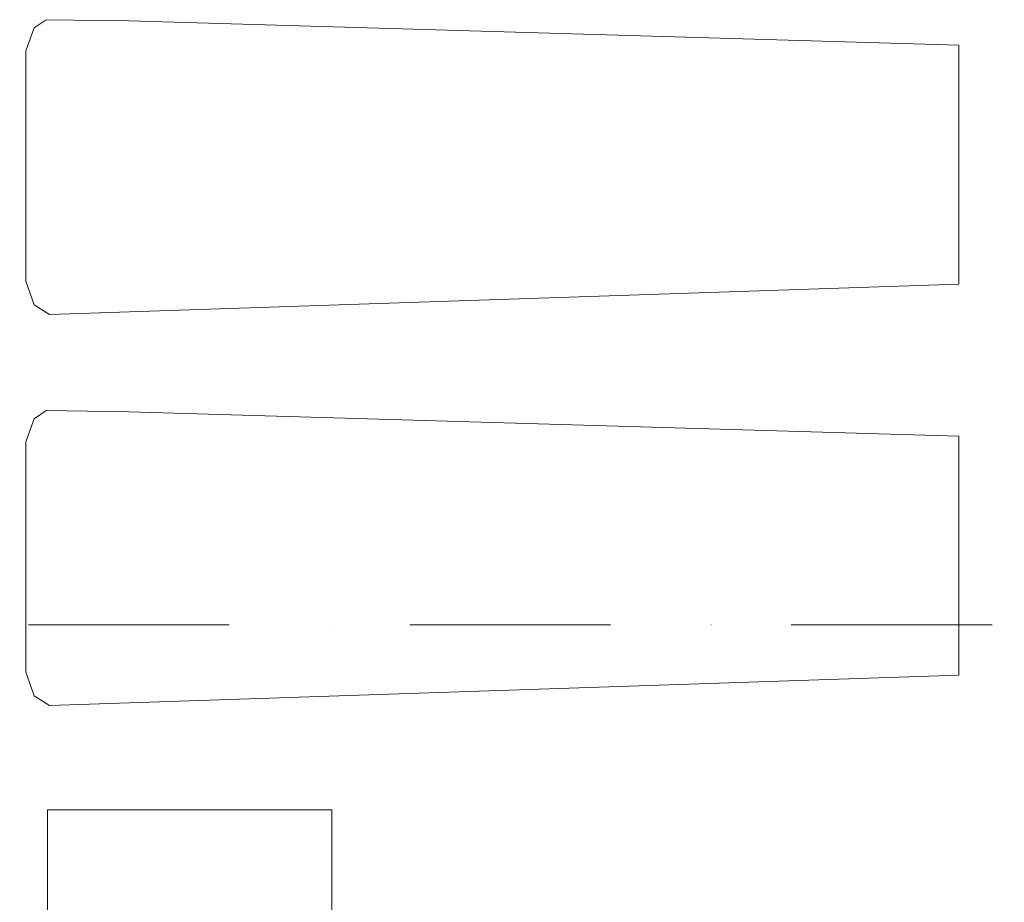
# Model space of a CAD drawing. Header units: millimetres. Extents: x -14761 to 157739, y -22400 to 107990.
# Tile 157 of 228: x 121076 to 122806, y 27087 to 28639. Entities that reach past the tile are written whole.
import ezdxf

# ---------------------------------------------------------------- set-up
doc = ezdxf.new("R2010")
doc.units = ezdxf.units.MM
doc.header["$MEASUREMENT"] = 0
doc.linetypes.add('Штрихпунктирная', pattern=[670.277762, 352.777767, -176.388884, 0, -141.111112])
doc.layers.add('Интерьер - лежаки 2', color=7, linetype='Continuous')
doc.layers.add('Элемент Модели - Оси', color=7, linetype='Continuous')

msp = doc.modelspace()

# ---------------------------------------------------------------- linework, layer by layer
at = {"layer": 'Интерьер - лежаки 2', "color": 7, "linetype": 'Continuous', "lineweight": 15}
for p, q in [((121124.5, 26750), (121124.5, 27250)), ((121124.5, 27250), (121624.5, 27250)), ((121624.5, 27250), (121624.5, 26750))]:
    msp.add_line(p, q, dxfattribs=at)
at = {"layer": 'Интерьер - лежаки 2', "color": 7, "linetype": 'Continuous', "lineweight": 15, "flags": 128}
for points in [[(121267.6, 28637.1), (121122.4, 28639), (121101, 28624.9), (121086.5, 28584.1), (121086.4, 28179.3), (121101, 28137.4), (121127.8, 28120.7), (122726.5, 28174.1), (122726.5, 28594.1)], [(121267.6, 27949.7), (121122.4, 27951.6), (121101, 27937.5), (121086.5, 27896.7), (121086.4, 27491.9), (121101, 27450), (121127.8, 27433.3), (122726.5, 27486.7), (122726.5, 27906.7)]]:
    msp.add_lwpolyline(points, close=True, dxfattribs=at)
at = {"layer": 'Элемент Модели - Оси', "color": 7, "linetype": 'Штрихпунктирная', "lineweight": 15}
msp.add_line((-12314.1, 27575), (155203.5, 27575), dxfattribs=at)

doc.saveas('drawing.dxf')
